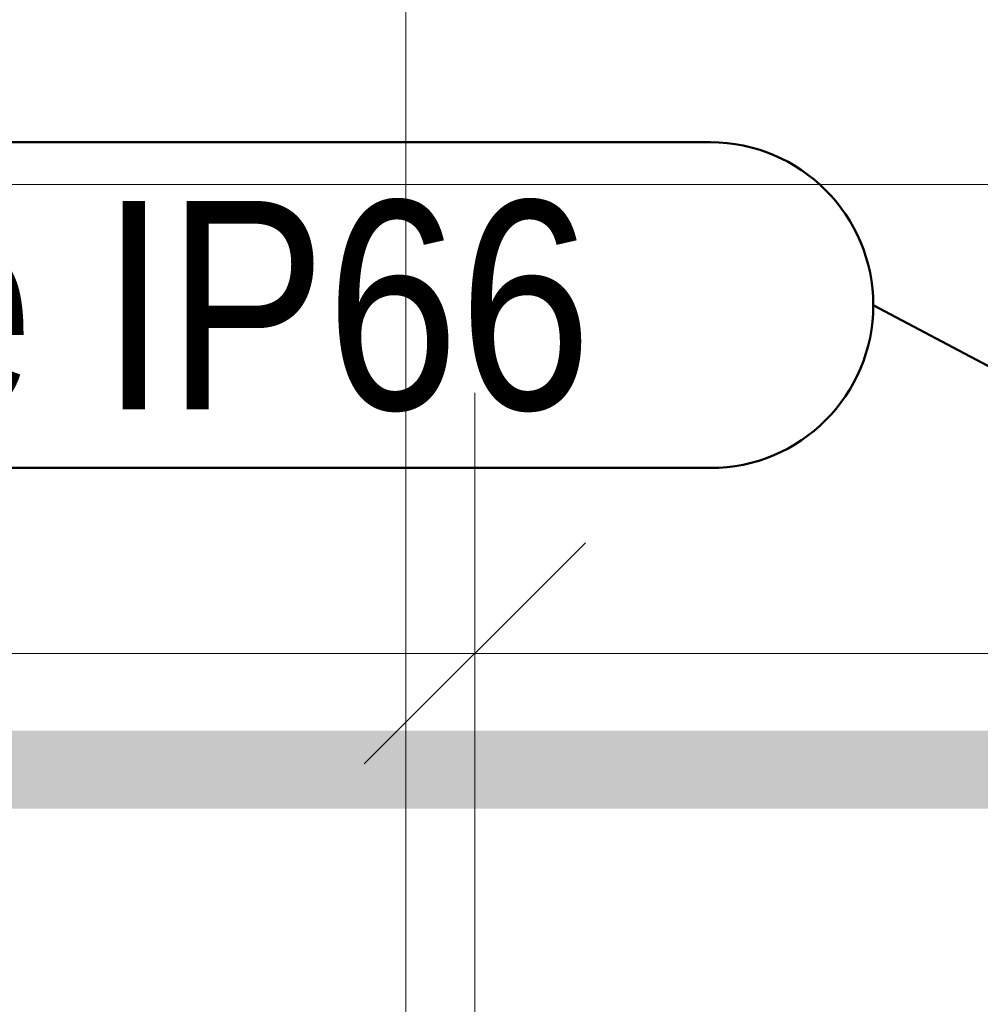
# Model space of a CAD drawing. Extents: x -420 to 300, y 62 to 1112.
# Tile 157 of 256: x -70.96 to -63.59, y 386.36 to 393.92. Entities that reach past the tile are written whole.
import ezdxf

# ---------------------------------------------------------------- set-up
doc = ezdxf.new("R2010")
doc.units = 0
doc.layers.get('0').update_dxf_attribs({"lineweight": 13})
for name, color, linetype, lineweight, true_color in [('00_E_ST_Handlaufleuchte_Bem', 7, 'Continuous', 5, 0x7d7d00), ('00_E_ST_Handlaufleuchte_Leerrohre_Terrasse', 6, 'Continuous', 25, 0xff00ff), ('60- 61 allgemeine Ausstattung- 4 Terrassen', 9, 'Continuous', 9, 0x808080)]:
    doc.layers.add(name, color=color, linetype=linetype, lineweight=lineweight, true_color=true_color)
doc.layers.add('ConnectionPoints', color=7, linetype='Continuous', lineweight=50)
doc.styles.get("Standard").update_dxf_attribs({"font": 'ARIALN.TTF'})

# ---------------------------------------------------------------- blocks, each defined once
blk = doc.blocks.new('Referenz-A06CPUWNL0', base_point=(-395.2377, 76.9534))
at = {"layer": '60- 61 allgemeine Ausstattung- 4 Terrassen', "color": 0}
for p, q in [((-67.9977, 379.2534), (-67.9977, 766.0534)), ((-307.4977, 392.6534), (3.5023, 392.6534))]:
    blk.add_line(p, q, dxfattribs=at)
blk = doc.blocks.new('Maß-A06CPUYVL0', base_point=(-68.3163, 379.0534))
at = {"color": 0, "linetype": 'ByBlock', "lineweight": -2, "ltscale": 0.13}
for p, q in [((-67.4677, 391.0534), (-67.4677, 379.0534)), ((-68.3163, 388.2049), (-66.6192, 389.9019)), ((-6.4677, 389.0534), (-67.4677, 389.0534))]:
    blk.add_line(p, q, dxfattribs=at)
blk = doc.blocks.new('Maß-A06CPUYXL0', base_point=(-123.6516, 379.0534))
at = {"color": 0, "linetype": 'ByBlock', "lineweight": -2, "ltscale": 0.13}
for p, q in [((-67.4677, 391.0534), (-67.4677, 379.0534)), ((-68.3163, 388.2049), (-66.6192, 389.9019)), ((-67.4677, 389.0534), (-122.803, 389.0534))]:
    blk.add_line(p, q, dxfattribs=at)
blk = doc.blocks.new('Bauteilbeschriftung-A06CPV63L0', base_point=(-83.6601, 390.0133))
at = {"color": 0, "lineweight": -2}
for p, q in [((-82.4101, 392.9769), (-65.6589, 392.9769)), ((-65.6589, 390.4769), (-82.4101, 390.4769))]:
    blk.add_line(p, q, dxfattribs=at)
at = {"color": 0, "linetype": 'ByBlock', "lineweight": -2, "ltscale": 0.5}
blk.add_line((-64.4089, 391.7269), (-61.179, 390.0133), dxfattribs=at)
at = {"color": 0, "lineweight": -2}
for major_axis in [(1.25, 0), (0, -1.25)]:
    blk.add_ellipse((-65.6589, 391.7269), major_axis=major_axis, ratio=1, start_param=0, end_param=1.570796, dxfattribs=at)
at = {"color": 0, "linetype": 'ByBlock', "lineweight": -2, "ltscale": 0.5, "insert": (-81.5504, 392.5269), "char_height": 1.6, "attachment_point": 1}
blk.add_mtext('{\\fArial Narrow;Leergehäuse IP66}', dxfattribs=at)
blk = doc.blocks.new('Polylinie-A06CPV6HL0', base_point=(-303.0573, 382.9428))
at = {"color": 0, "linetype": 'ByBlock', "lineweight": -2, "ltscale": 0.25}
blk.add_solid([(-61.9804, 388.4613), (-61.9804, 387.8613), (-297.9631, 388.4613), (-297.7146, 387.8613)], dxfattribs=at)

msp = doc.modelspace()

# ---------------------------------------------------------------- block references
at = {"color": 8, "lineweight": 13, "ltscale": 0.13, "true_color": 0x808080}
msp.add_blockref('Referenz-A06CPUWNL0', (-395.2377, 76.9534), dxfattribs=at)
at = {"layer": '00_E_ST_Handlaufleuchte_Bem', "ltscale": 0.13}
for name, p in [('Maß-A06CPUYXL0', (-123.6516, 379.0534)), ('Maß-A06CPUYVL0', (-68.3163, 379.0534))]:
    msp.add_blockref(name, p, dxfattribs=at)
at = {"layer": '00_E_ST_Handlaufleuchte_Leerrohre_Terrasse', "color": 6, "ltscale": 0.25, "true_color": 0xff00ff}
msp.add_blockref('Polylinie-A06CPV6HL0', (-303.0573, 382.9428), dxfattribs=at)
at = {"layer": 'ConnectionPoints', "ltscale": 0.5}
msp.add_blockref('Bauteilbeschriftung-A06CPV63L0', (-83.6601, 390.0133), dxfattribs=at)

doc.saveas('drawing.dxf')
